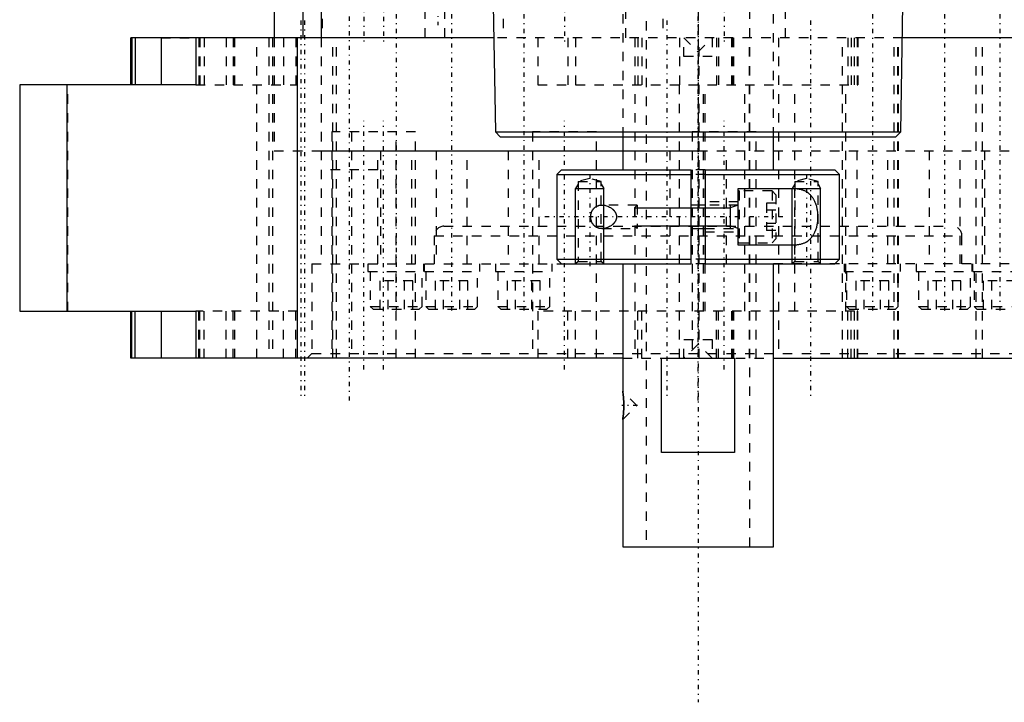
# Model space of a CAD drawing. Extents: x -100 to 100, y -58 to 429.
# Tile 1 of 12: x -72 to 32, y -58 to 14. Entities that reach past the tile are written whole.
import ezdxf

# ---------------------------------------------------------------- set-up
doc = ezdxf.new("R2010")
doc.units = 0
doc.linetypes.add('CENTER', pattern=[1.5, 0.45, -0.5, 0.05, -0.5])
doc.linetypes.add('DASHED', pattern=[2, 1, -1])
for name, color, linetype in [('AM_0', 7, 'CONTINUOUS'), ('AM_10', 7, 'CONTINUOUS'), ('AM_3', 7, 'DASHED'), ('AM_7', 7, 'CENTER')]:
    doc.layers.add(name, color=color, linetype=linetype)

msp = doc.modelspace()

# ---------------------------------------------------------------- linework, layer by layer
at = {"layer": 'AM_0', "color": 7, "linetype": 'CONTINUOUS'}
for p, q in [((-45, 20.5), (-45, 12)), ((-41.96, 16.5), (-41.96, 12)), ((-40, 16.5), (-40, 12)), ((-21.74, 15.5), (-21.51, 2)), ((21.51, 2), (21.74, 15.5)), ((-60.19, 7), (-60.19, 12)), ((-21.68, 12), (-60.19, 12)), ((-60.11, 12), (-60.11, 7)), ((-59.74, 12), (-59.74, 7)), ((-57, 12), (-57, 7)), ((-53.3, 12), (-53.3, 7)), ((-42.52, -22), (-42.52, 12)), ((48.5, 12), (21.71, 12)), ((-72, 7), (-72, -17)), ((-53.3, 7), (-72, 7)), ((-66.95, -17), (-66.95, 7)), ((-21.51, 2), (-21, 1.5)), ((-21.51, 2), (21.51, 2)), ((-21, 1.5), (21, 1.5)), ((-8, 1.5), (-8, -2)), ((8, -2), (8, 1.5)), ((21, 1.5), (21.51, 2)), ((-14.5, -2), (-15, -2.5)), ((-14.5, -2), (-0.75, -2)), ((-0.75, -12), (-0.75, -2)), ((0.75, -2), (14.5, -2)), ((0.75, -2), (0.75, -12)), ((15, -2.5), (14.5, -2)), ((-15, -2.5), (-15, -11.5)), ((-15, -2.5), (-0.75, -2.5)), ((0.75, -2.5), (15, -2.5)), ((15, -11.5), (15, -2.5)), ((4.25, -4), (10.2, -4)), ((4.25, -10), (4.25, -4)), ((0.75, -5.75), (-0.75, -5.75)), ((-0.75, -8.25), (0.75, -8.25)), ((10.2, -10), (4.25, -10)), ((-15, -11.5), (-14.5, -12)), ((-15, -11.5), (-0.75, -11.5)), ((-14.5, -12), (-0.75, -12)), ((-8, -12), (-8, -25.5)), ((0.75, -11.5), (15, -11.5)), ((0.75, -12), (14.5, -12)), ((8, -42), (8, -12)), ((14.5, -12), (15, -11.5)), ((-72, -17), (-53.3, -17)), ((-60.19, -22), (-60.19, -17)), ((-60.11, -22), (-60.11, -17)), ((-59.74, -22), (-59.74, -17)), ((-57, -17), (-57, -22)), ((-53.3, -17), (-53.3, -22)), ((-8.01, -22), (-60.19, -22)), ((-3.87, -22), (3.87, -22)), ((-3.87, -32), (-3.87, -22)), ((3.87, -22), (3.87, -32)), ((8, -22), (48.5, -22)), ((-8, -25.53), (-8, -25.5)), ((-7.98, -25.62), (-7.99, -25.57)), ((-7.95, -25.86), (-7.96, -25.77)), ((-7.96, -28.23), (-7.95, -28.13)), ((-8, -28.5), (-8, -28.47)), ((-8, -28.5), (-8, -42)), ((-7.99, -28.44), (-7.97, -28.33)), ((3.87, -32), (-3.87, -32)), ((-8, -42), (8, -42))]:
    msp.add_line(p, q, dxfattribs=at)
for points in [[(10.2, -4, 0), (10.23, -4, 0), (10.31, -4, 0), (10.38, -4, 0), (10.41, -4.01, 0), (10.45, -4.01, 0), (10.52, -4.02, 0), (10.59, -4.02, 0), (10.67, -4.03, 0), (10.74, -4.05, 0), (10.81, -4.06, 0), (10.84, -4.07, 0), (10.88, -4.08, 0), (10.95, -4.09, 0), (11.02, -4.12, 0), (11.09, -4.14, 0), (11.16, -4.16, 0), (11.22, -4.19, 0), (11.26, -4.2, 0), (11.29, -4.22, 0), (11.35, -4.25, 0), (11.42, -4.28, 0), (11.45, -4.3, 0), (11.48, -4.32, 0), (11.54, -4.36, 0), (11.6, -4.4, 0), (11.63, -4.42, 0), (11.66, -4.44, 0), (11.72, -4.49, 0), (11.77, -4.53, 0), (11.83, -4.58, 0), (11.88, -4.63, 0), (11.93, -4.69, 0), (11.96, -4.72, 0), (11.98, -4.74, 0), (12.03, -4.8, 0), (12.08, -4.86, 0), (12.12, -4.93, 0), (12.17, -4.99, 0), (12.21, -5.06, 0), (12.23, -5.09, 0), (12.25, -5.13, 0), (12.29, -5.2, 0), (12.33, -5.27, 0), (12.36, -5.35, 0), (12.4, -5.43, 0), (12.43, -5.52, 0), (12.45, -5.56, 0), (12.46, -5.6, 0), (12.49, -5.69, 0), (12.52, -5.78, 0), (12.55, -5.87, 0), (12.57, -5.97, 0), (12.59, -6.06, 0), (12.6, -6.11, 0), (12.61, -6.16, 0), (12.63, -6.26, 0), (12.64, -6.36, 0), (12.66, -6.45, 0), (12.67, -6.55, 0), (12.68, -6.65, 0), (12.68, -6.7, 0), (12.68, -6.75, 0), (12.69, -6.85, 0), (12.69, -6.95, 0), (12.69, -7, 0), (12.69, -7.05, 0), (12.69, -7.15, 0), (12.68, -7.25, 0), (12.68, -7.3, 0), (12.68, -7.35, 0), (12.67, -7.45, 0), (12.66, -7.55, 0), (12.64, -7.64, 0), (12.63, -7.74, 0), (12.61, -7.84, 0), (12.6, -7.89, 0), (12.59, -7.94, 0), (12.57, -8.03, 0), (12.55, -8.13, 0), (12.52, -8.22, 0), (12.49, -8.31, 0), (12.46, -8.4, 0), (12.45, -8.44, 0), (12.43, -8.48, 0), (12.4, -8.57, 0), (12.36, -8.65, 0), (12.33, -8.73, 0), (12.29, -8.8, 0), (12.25, -8.87, 0), (12.23, -8.91, 0), (12.21, -8.94, 0), (12.17, -9.01, 0), (12.12, -9.07, 0), (12.08, -9.14, 0), (12.03, -9.2, 0), (11.98, -9.26, 0), (11.96, -9.28, 0), (11.93, -9.31, 0), (11.88, -9.37, 0), (11.83, -9.42, 0), (11.77, -9.47, 0), (11.72, -9.51, 0), (11.66, -9.56, 0), (11.63, -9.58, 0), (11.6, -9.6, 0), (11.54, -9.64, 0), (11.48, -9.68, 0), (11.45, -9.7, 0), (11.42, -9.72, 0), (11.35, -9.75, 0), (11.29, -9.78, 0), (11.26, -9.8, 0), (11.22, -9.81, 0), (11.16, -9.84, 0), (11.09, -9.86, 0), (11.02, -9.88, 0), (10.95, -9.91, 0), (10.88, -9.92, 0), (10.84, -9.93, 0), (10.81, -9.94, 0), (10.74, -9.95, 0), (10.67, -9.97, 0), (10.59, -9.98, 0), (10.52, -9.98, 0), (10.45, -9.99, 0), (10.41, -9.99, 0), (10.38, -10, 0), (10.31, -10, 0), (10.23, -10, 0), (10.2, -10, 0)], [(-10.2, -8.25, 0), (-10.21, -8.25, 0), (-10.24, -8.25, 0), (-10.28, -8.25, 0), (-10.29, -8.25, 0), (-10.31, -8.25, 0), (-10.34, -8.24, 0), (-10.37, -8.24, 0), (-10.4, -8.24, 0), (-10.43, -8.23, 0), (-10.47, -8.22, 0), (-10.48, -8.22, 0), (-10.5, -8.22, 0), (-10.53, -8.21, 0), (-10.56, -8.2, 0), (-10.59, -8.19, 0), (-10.62, -8.18, 0), (-10.65, -8.17, 0), (-10.67, -8.16, 0), (-10.68, -8.16, 0), (-10.71, -8.14, 0), (-10.74, -8.13, 0), (-10.76, -8.12, 0), (-10.77, -8.12, 0), (-10.8, -8.1, 0), (-10.83, -8.08, 0), (-10.84, -8.08, 0), (-10.86, -8.07, 0), (-10.89, -8.05, 0), (-10.91, -8.03, 0), (-10.94, -8.01, 0), (-10.97, -7.99, 0), (-10.99, -7.97, 0), (-11.01, -7.95, 0), (-11.02, -7.94, 0), (-11.04, -7.92, 0), (-11.07, -7.89, 0), (-11.09, -7.87, 0), (-11.11, -7.84, 0), (-11.13, -7.82, 0), (-11.14, -7.8, 0), (-11.15, -7.79, 0), (-11.18, -7.76, 0), (-11.2, -7.73, 0), (-11.22, -7.69, 0), (-11.23, -7.66, 0), (-11.25, -7.63, 0), (-11.26, -7.61, 0), (-11.27, -7.59, 0), (-11.29, -7.55, 0), (-11.3, -7.52, 0), (-11.32, -7.48, 0), (-11.33, -7.44, 0), (-11.34, -7.4, 0), (-11.35, -7.38, 0), (-11.35, -7.36, 0), (-11.36, -7.32, 0), (-11.37, -7.28, 0), (-11.38, -7.23, 0), (-11.39, -7.19, 0), (-11.39, -7.15, 0), (-11.39, -7.13, 0), (-11.4, -7.11, 0), (-11.4, -7.06, 0), (-11.4, -7.02, 0), (-11.4, -7, 0), (-11.4, -6.98, 0), (-11.4, -6.94, 0), (-11.4, -6.89, 0), (-11.39, -6.87, 0), (-11.39, -6.85, 0), (-11.39, -6.81, 0), (-11.38, -6.77, 0), (-11.37, -6.72, 0), (-11.36, -6.68, 0), (-11.35, -6.64, 0), (-11.35, -6.62, 0), (-11.34, -6.6, 0), (-11.33, -6.56, 0), (-11.32, -6.52, 0), (-11.3, -6.48, 0), (-11.29, -6.45, 0), (-11.27, -6.41, 0), (-11.26, -6.39, 0), (-11.25, -6.37, 0), (-11.23, -6.34, 0), (-11.22, -6.31, 0), (-11.2, -6.27, 0), (-11.18, -6.24, 0), (-11.15, -6.21, 0), (-11.14, -6.2, 0), (-11.13, -6.18, 0), (-11.11, -6.16, 0), (-11.09, -6.13, 0), (-11.07, -6.11, 0), (-11.04, -6.08, 0), (-11.02, -6.06, 0), (-11.01, -6.05, 0), (-10.99, -6.03, 0), (-10.97, -6.01, 0), (-10.94, -5.99, 0), (-10.91, -5.97, 0), (-10.89, -5.95, 0), (-10.86, -5.93, 0), (-10.84, -5.92, 0), (-10.83, -5.92, 0), (-10.8, -5.9, 0), (-10.77, -5.88, 0), (-10.76, -5.88, 0), (-10.74, -5.87, 0), (-10.71, -5.86, 0), (-10.68, -5.84, 0), (-10.67, -5.84, 0), (-10.65, -5.83, 0), (-10.62, -5.82, 0), (-10.59, -5.81, 0), (-10.56, -5.8, 0), (-10.53, -5.79, 0), (-10.5, -5.78, 0), (-10.48, -5.78, 0), (-10.47, -5.78, 0), (-10.43, -5.77, 0), (-10.4, -5.76, 0), (-10.37, -5.76, 0), (-10.34, -5.76, 0), (-10.31, -5.75, 0), (-10.29, -5.75, 0), (-10.28, -5.75, 0), (-10.24, -5.75, 0), (-10.21, -5.75, 0), (-10.2, -5.75, 0)], [(-10.2, -5.75, 0), (-10.15, -5.75, 0), (-10.04, -5.76, 0), (-9.94, -5.77, 0), (-9.88, -5.78, 0), (-9.83, -5.79, 0), (-9.72, -5.82, 0), (-9.61, -5.86, 0), (-9.5, -5.91, 0), (-9.4, -5.96, 0), (-9.3, -6.02, 0), (-9.25, -6.05, 0), (-9.2, -6.08, 0), (-9.14, -6.13, 0), (-9.13, -6.14, 0), (-9.11, -6.15, 0), (-9.1, -6.16, 0), (-9.1, -6.16, 0), (-9.08, -6.18, 0), (-9.07, -6.19, 0), (-9.05, -6.2, 0), (-9.04, -6.22, 0), (-9.02, -6.23, 0), (-9.01, -6.24, 0), (-9.01, -6.24, 0), (-8.99, -6.26, 0), (-8.98, -6.27, 0), (-8.96, -6.29, 0), (-8.95, -6.3, 0), (-8.93, -6.32, 0), (-8.93, -6.33, 0), (-8.92, -6.34, 0), (-8.91, -6.35, 0), (-8.89, -6.37, 0), (-8.88, -6.39, 0), (-8.87, -6.4, 0), (-8.85, -6.42, 0), (-8.85, -6.43, 0), (-8.84, -6.44, 0), (-8.83, -6.46, 0), (-8.82, -6.48, 0), (-8.8, -6.5, 0), (-8.79, -6.52, 0), (-8.78, -6.54, 0), (-8.78, -6.55, 0), (-8.77, -6.55, 0), (-8.76, -6.57, 0), (-8.75, -6.6, 0), (-8.75, -6.61, 0), (-8.74, -6.62, 0), (-8.73, -6.64, 0), (-8.72, -6.66, 0), (-8.72, -6.67, 0), (-8.72, -6.68, 0), (-8.71, -6.7, 0), (-8.7, -6.72, 0), (-8.69, -6.74, 0), (-8.69, -6.76, 0), (-8.68, -6.79, 0), (-8.68, -6.8, 0), (-8.68, -6.81, 0), (-8.67, -6.83, 0), (-8.67, -6.85, 0), (-8.67, -6.88, 0), (-8.66, -6.9, 0), (-8.66, -6.92, 0), (-8.66, -6.93, 0), (-8.66, -6.94, 0), (-8.66, -6.97, 0), (-8.66, -6.99, 0), (-8.66, -7, 0)], [(-8.66, -7, 0), (-8.66, -7.01, 0), (-8.66, -7.03, 0), (-8.66, -7.06, 0), (-8.66, -7.07, 0), (-8.66, -7.08, 0), (-8.66, -7.1, 0), (-8.67, -7.12, 0), (-8.67, -7.15, 0), (-8.67, -7.17, 0), (-8.68, -7.19, 0), (-8.68, -7.2, 0), (-8.68, -7.21, 0), (-8.69, -7.24, 0), (-8.69, -7.26, 0), (-8.7, -7.28, 0), (-8.71, -7.3, 0), (-8.72, -7.32, 0), (-8.72, -7.33, 0), (-8.72, -7.34, 0), (-8.73, -7.36, 0), (-8.74, -7.38, 0), (-8.75, -7.39, 0), (-8.75, -7.4, 0), (-8.76, -7.43, 0), (-8.77, -7.45, 0), (-8.78, -7.45, 0), (-8.78, -7.46, 0), (-8.79, -7.48, 0), (-8.8, -7.5, 0), (-8.82, -7.52, 0), (-8.83, -7.54, 0), (-8.84, -7.56, 0), (-8.85, -7.57, 0), (-8.85, -7.58, 0), (-8.87, -7.6, 0), (-8.88, -7.61, 0), (-8.89, -7.63, 0), (-8.91, -7.65, 0), (-8.92, -7.66, 0), (-8.93, -7.67, 0), (-8.93, -7.68, 0), (-8.95, -7.7, 0), (-8.96, -7.71, 0), (-8.98, -7.73, 0), (-8.99, -7.74, 0), (-9.01, -7.76, 0), (-9.01, -7.76, 0), (-9.02, -7.77, 0), (-9.04, -7.78, 0), (-9.05, -7.8, 0), (-9.07, -7.81, 0), (-9.08, -7.82, 0), (-9.1, -7.84, 0), (-9.1, -7.84, 0), (-9.11, -7.85, 0), (-9.13, -7.86, 0), (-9.14, -7.87, 0), (-9.2, -7.92, 0), (-9.25, -7.95, 0), (-9.3, -7.98, 0), (-9.4, -8.04, 0), (-9.5, -8.09, 0), (-9.61, -8.14, 0), (-9.72, -8.18, 0), (-9.83, -8.21, 0), (-9.88, -8.22, 0), (-9.94, -8.23, 0), (-10.04, -8.24, 0), (-10.15, -8.25, 0), (-10.2, -8.25, 0)], [(-8, -25.5, 0), (-8, -25.5, 0), (-8, -25.5, 0), (-8, -25.5, 0), (-8, -25.51, 0), (-8, -25.51, 0), (-8, -25.51, 0), (-8, -25.52, 0), (-8, -25.53, 0), (-7.99, -25.54, 0), (-7.99, -25.55, 0), (-7.99, -25.55, 0), (-7.99, -25.56, 0), (-7.99, -25.57, 0), (-7.99, -25.59, 0), (-7.98, -25.61, 0), (-7.98, -25.62, 0), (-7.98, -25.64, 0), (-7.98, -25.65, 0), (-7.98, -25.66, 0), (-7.97, -25.68, 0), (-7.97, -25.7, 0), (-7.97, -25.72, 0), (-7.97, -25.73, 0), (-7.96, -25.75, 0), (-7.96, -25.78, 0), (-7.96, -25.79, 0), (-7.96, -25.8, 0), (-7.95, -25.83, 0), (-7.95, -25.86, 0), (-7.95, -25.89, 0), (-7.94, -25.91, 0), (-7.94, -25.94, 0), (-7.94, -25.96, 0), (-7.94, -25.97, 0), (-7.93, -26.01, 0), (-7.93, -26.04, 0), (-7.93, -26.07, 0), (-7.92, -26.1, 0), (-7.92, -26.14, 0), (-7.92, -26.16, 0), (-7.92, -26.17, 0), (-7.91, -26.21, 0), (-7.91, -26.25, 0), (-7.91, -26.29, 0), (-7.9, -26.32, 0), (-7.9, -26.36, 0), (-7.9, -26.38, 0), (-7.9, -26.4, 0), (-7.9, -26.44, 0), (-7.89, -26.48, 0), (-7.89, -26.52, 0), (-7.89, -26.57, 0), (-7.89, -26.61, 0), (-7.89, -26.63, 0), (-7.89, -26.65, 0), (-7.89, -26.69, 0), (-7.88, -26.73, 0), (-7.88, -26.77, 0), (-7.88, -26.82, 0), (-7.88, -26.86, 0), (-7.88, -26.88, 0), (-7.88, -26.9, 0), (-7.88, -26.94, 0), (-7.88, -26.98, 0), (-7.88, -27, 0), (-7.88, -27.02, 0), (-7.88, -27.06, 0), (-7.88, -27.1, 0), (-7.88, -27.12, 0), (-7.88, -27.14, 0), (-7.88, -27.19, 0), (-7.88, -27.23, 0), (-7.88, -27.27, 0), (-7.89, -27.31, 0), (-7.89, -27.35, 0), (-7.89, -27.37, 0), (-7.89, -27.39, 0), (-7.89, -27.44, 0), (-7.89, -27.48, 0), (-7.89, -27.52, 0), (-7.9, -27.56, 0), (-7.9, -27.6, 0), (-7.9, -27.62, 0), (-7.9, -27.64, 0), (-7.9, -27.68, 0), (-7.91, -27.72, 0), (-7.91, -27.75, 0), (-7.91, -27.79, 0), (-7.92, -27.83, 0), (-7.92, -27.84, 0), (-7.92, -27.86, 0), (-7.92, -27.9, 0), (-7.93, -27.93, 0), (-7.93, -27.96, 0), (-7.93, -28, 0), (-7.94, -28.03, 0), (-7.94, -28.04, 0), (-7.94, -28.06, 0), (-7.94, -28.09, 0), (-7.95, -28.11, 0), (-7.95, -28.14, 0), (-7.95, -28.17, 0), (-7.96, -28.2, 0), (-7.96, -28.21, 0), (-7.96, -28.22, 0), (-7.96, -28.25, 0), (-7.97, -28.27, 0), (-7.97, -28.29, 0), (-7.97, -28.3, 0), (-7.97, -28.32, 0), (-7.98, -28.34, 0), (-7.98, -28.35, 0), (-7.98, -28.36, 0), (-7.98, -28.38, 0), (-7.98, -28.4, 0), (-7.99, -28.41, 0), (-7.99, -28.43, 0), (-7.99, -28.44, 0), (-7.99, -28.45, 0), (-7.99, -28.45, 0), (-7.99, -28.46, 0), (-8, -28.47, 0), (-8, -28.48, 0), (-8, -28.49, 0), (-8, -28.49, 0), (-8, -28.49, 0), (-8, -28.5, 0), (-8, -28.5, 0), (-8, -28.5, 0), (-8, -28.5, 0)]]:
    msp.add_polyline3d(points, dxfattribs=at)
at = {"layer": 'AM_10', "color": 7, "linetype": 'CONTINUOUS'}
for p, q in [((-12.73, -3.53), (-13, -4)), ((-13, -12), (-13, -4)), ((-13, -4), (-10, -4)), ((-10.27, -3.53), (-10, -4)), ((-10, -12), (-10, -4)), ((10.27, -3.53), (10, -4)), ((10, -12), (10, -4)), ((10, -4), (13, -4)), ((12.73, -3.53), (13, -4)), ((13, -12), (13, -4)), ((-6.75, -6.03), (3.4, -6.03)), ((4.25, -5.75), (3.4, -6.03)), ((3.4, -5.75), (3.4, -8.25)), ((-6.75, -7.97), (3.4, -7.97)), ((4.25, -8.25), (3.4, -7.97))]:
    msp.add_line(p, q, dxfattribs=at)
at = {"layer": 'AM_3', "color": 6, "linetype": 'DASHED'}
for p, q in [((-5.5, 287.75), (-5.5, -42)), ((5.5, -42), (5.5, 287.75)), ((-8, 228.5), (-8, 1.5)), ((8, 1.5), (8, 228.5)), ((-39.88, 20), (-39.88, 12)), ((-28.96, 12), (-28.96, 20)), ((-26.88, 12), (-26.88, 20)), ((-20.67, 20), (-20.67, 12)), ((-7.67, 12), (-7.67, 20)), ((-3.73, 20), (-3.73, 12)), ((9.27, 12), (9.27, 20)), ((-57, 12), (-53.3, 12)), ((-52.98, 12), (-52.98, 7)), ((-52.88, 12), (-52.88, 7)), ((-52.43, 12), (-52.43, 7)), ((-50.1, 12), (-50.1, 7)), ((-49.33, 12), (-49.33, 7)), ((-49.18, 7), (-49.18, 12)), ((-46.84, -22), (-46.84, 12)), ((-45.56, 12), (-45.56, -22)), ((-45.16, 12), (-45.16, -22)), ((-45, 12), (-45, 0)), ((-44, 12), (-44, 7)), ((-42.68, 12), (-42.68, 7)), ((-42.51, 7), (-42.51, 12)), ((-40, 12), (-40, 0)), ((-38.76, -22), (-38.76, 12)), ((-38.36, -22), (-38.36, 12)), ((21.71, 12), (-21.68, 12)), ((-17, 12), (-17, 7)), ((-13.81, 12), (-13.81, 7)), ((-13.01, 12), (-13.01, 7)), ((-6.7, 12), (-6.7, -22)), ((-6.39, 12), (-6.39, 7)), ((-5.98, 12), (-5.98, 7)), ((-1.97, 12), (-1.97, 7)), ((-1.5, 12), (0, 10.5)), ((-1.5, 10), (-1.5, 12)), ((0, 10.5), (1.5, 12)), ((0.1, -22), (0.1, 12)), ((1.5, 12), (1.5, 10)), ((1.97, 12), (1.97, 7)), ((2.17, 12), (2.17, 7)), ((3.56, 12), (3.56, 7)), ((3.69, 7), (3.69, 12)), ((3.71, 12), (3.71, 7)), ((3.76, 12), (3.76, 7)), ((5.44, -22), (5.44, 12)), ((8.52, 12), (8.52, -22)), ((15.32, -22), (15.32, 12)), ((15.89, 12), (15.89, 7)), ((16.25, 12), (16.25, 7)), ((16.61, 7), (16.61, 12)), ((16.88, 12), (16.88, 7)), ((16.94, 12), (16.94, 7)), ((16.97, 7), (16.97, 12)), ((20.81, -22), (20.81, 12)), ((21.2, -22), (21.2, 12)), ((21.26, -22), (21.26, 12)), ((29.53, -22), (29.53, 12)), ((30.19, -22), (30.19, 12)), ((1.5, 10), (-1.5, 10)), ((-66.88, -17), (-66.88, 7)), ((-53.3, 7), (-42.51, 7)), ((-17, 7), (16.61, 7)), ((-2, 7), (-2, -17)), ((0.56, -17), (0.56, 7)), ((0.75, -17), (0.75, 7)), ((4.95, -17), (4.95, 7)), ((10.28, -17), (10.28, 7)), ((15.68, -17), (15.68, 7)), ((16.88, 7), (16.97, 7)), ((-38.86, 2), (-38.86, -22)), ((-29.98, 2), (-38.86, 2)), ((-36.78, 2), (-36.78, -22)), ((-32.06, -22), (-32.06, 2)), ((-29.98, -22), (-29.98, 2)), ((-17.57, 2), (-17.57, -22)), ((-10.77, 2), (-17.57, 2)), ((-10.77, -22), (-10.77, 2)), ((-0.63, 2), (-0.63, -22)), ((6.17, 2), (-0.63, 2)), ((6.17, -22), (6.17, 2)), ((-45, 0), (0, 0)), ((-45, 0), (-40, 0)), ((-40, 0), (40, 0)), ((-40, 0), (-40, -12)), ((-34, -12), (-34, 0)), ((-33.69, 0), (-33.69, -12)), ((-30.39, -12), (-30.39, 0)), ((-27.81, 0), (-27.81, -12)), ((-24.51, -12), (-24.51, 0)), ((-20.15, 0), (-20.15, -12)), ((-16.85, -12), (-16.85, 0)), ((-3, 0), (-3, -12)), ((3, -12), (3, 0)), ((16.85, 0), (16.85, -12)), ((20.15, -12), (20.15, 0)), ((24.51, 0), (24.51, -12)), ((27.81, -12), (27.81, 0)), ((30.39, 0), (30.39, -12)), ((-34, -2), (-40, -2)), ((0.75, -2), (-0.75, -2)), ((-11.5, -2.92), (-12.73, -3.25)), ((-10.27, -3.25), (-11.5, -2.92)), ((0.75, -2.5), (-0.75, -2.5)), ((11.5, -2.92), (10.27, -3.25)), ((12.73, -3.25), (11.5, -2.92)), ((-12.73, -3.25), (-12.73, -11.73)), ((-12.73, -3.25), (-10.27, -3.25)), ((-10.27, -11.73), (-10.27, -3.25)), ((10.27, -3.25), (10.27, -11.73)), ((10.27, -3.25), (12.73, -3.25)), ((12.73, -11.73), (12.73, -3.25)), ((7.85, -4.25), (4.35, -4.25)), ((4.35, -4.25), (4.35, -9.75)), ((8.25, -4.65), (7.85, -4.25)), ((7.85, -4.25), (7.85, -9.75)), ((8.25, -4.65), (8.25, -9.35)), ((-6.47, -5.75), (-10.2, -5.75)), ((-6.47, -5.75), (-6.75, -6.03)), ((-6.75, -6.03), (-6.75, -7.97)), ((-6.47, -5.75), (-6.47, -8.25)), ((4.25, -5.4), (0.75, -5.4)), ((4.25, -5.75), (0.75, -5.75)), ((8.25, -5.56), (7.25, -5.56)), ((7.25, -5.56), (7.25, -8.44)), ((8.25, -6.28), (7.25, -6.28)), ((-27, -8), (27, -8)), ((-10.2, -8.25), (-6.47, -8.25)), ((-6.75, -7.97), (-6.47, -8.25)), ((0.75, -8.25), (4.25, -8.25)), ((8.25, -7.72), (7.25, -7.72)), ((-28, -9), (-28, -12)), ((-28, -9), (28, -9)), ((0.75, -8.6), (4.25, -8.6)), ((8.25, -8.44), (7.25, -8.44)), ((7.85, -9.75), (8.25, -9.35)), ((28, -12), (28, -9)), ((4.35, -9.75), (7.85, -9.75)), ((-41, -12), (-41, -21.5)), ((-41, -12), (-8, -12)), ((-35.04, -12), (-35.04, -12.8)), ((-29.16, -12), (-29.16, -12.8)), ((-29.04, -12.8), (-29.04, -12)), ((-23.16, -12.8), (-23.16, -12)), ((-21.5, -12), (-21.5, -12.8)), ((-15.5, -12.8), (-15.5, -12)), ((-12.73, -11.73), (-13, -12)), ((-12.73, -11.73), (-10.27, -11.73)), ((-10, -12), (-10.27, -11.73)), ((0.75, -11.5), (-0.75, -11.5)), ((0.75, -12), (-0.75, -12)), ((41, -12), (8, -12)), ((10.27, -11.73), (10, -12)), ((10.27, -11.73), (12.73, -11.73)), ((13, -12), (12.73, -11.73)), ((15.5, -12), (15.5, -12.8)), ((21.5, -12.8), (21.5, -12)), ((23.16, -12), (23.16, -12.8)), ((29.04, -12), (29.04, -12.8)), ((29.16, -12.8), (29.16, -12)), ((-35.04, -12.8), (-23.16, -12.8)), ((-34.79, -12.8), (-34.79, -16.5)), ((-29.29, -16.5), (-29.29, -12.8)), ((-28.91, -12.8), (-28.91, -16.5)), ((-23.41, -16.5), (-23.41, -12.8)), ((-21.5, -12.8), (-15.5, -12.8)), ((-21.25, -12.8), (-21.25, -16.5)), ((-15.75, -16.5), (-15.75, -12.8)), ((15.5, -12.8), (21.5, -12.8)), ((15.75, -12.8), (15.75, -16.5)), ((21.25, -16.5), (21.25, -12.8)), ((23.16, -12.8), (35.04, -12.8)), ((23.41, -12.8), (23.41, -16.5)), ((28.91, -16.5), (28.91, -12.8)), ((29.29, -12.8), (29.29, -16.5)), ((-33.75, -16.8), (-33.75, -13.8)), ((-30.29, -13.8), (-33.75, -13.8)), ((-32.89, -16.8), (-32.89, -13.8)), ((-31.16, -16.8), (-31.16, -13.8)), ((-30.29, -16.8), (-30.29, -13.8)), ((-27.88, -16.8), (-27.88, -13.8)), ((-24.42, -13.8), (-27.88, -13.8)), ((-27.02, -16.8), (-27.02, -13.8)), ((-25.29, -16.8), (-25.29, -13.8)), ((-24.42, -16.8), (-24.42, -13.8)), ((-20.23, -16.8), (-20.23, -13.8)), ((-16.77, -13.8), (-20.23, -13.8)), ((-19.37, -16.8), (-19.37, -13.8)), ((-17.63, -16.8), (-17.63, -13.8)), ((-16.77, -16.8), (-16.77, -13.8)), ((16.77, -16.8), (16.77, -13.8)), ((20.23, -13.8), (16.77, -13.8)), ((17.63, -16.8), (17.63, -13.8)), ((19.37, -16.8), (19.37, -13.8)), ((20.23, -16.8), (20.23, -13.8)), ((24.42, -16.8), (24.42, -13.8)), ((27.88, -13.8), (24.42, -13.8)), ((25.29, -16.8), (25.29, -13.8)), ((27.02, -16.8), (27.02, -13.8)), ((27.88, -16.8), (27.88, -13.8)), ((30.29, -16.8), (30.29, -13.8)), ((33.75, -13.8), (30.29, -13.8)), ((31.16, -16.8), (31.16, -13.8)), ((-34.79, -16.5), (-34.49, -16.8)), ((-34.79, -16.5), (-29.29, -16.5)), ((-29.59, -16.8), (-29.29, -16.5)), ((-28.91, -16.5), (-28.61, -16.8)), ((-28.91, -16.5), (-23.41, -16.5)), ((-23.71, -16.8), (-23.41, -16.5)), ((-21.25, -16.5), (-20.95, -16.8)), ((-21.25, -16.5), (-15.75, -16.5)), ((-16.05, -16.8), (-15.75, -16.5)), ((15.75, -16.5), (16.05, -16.8)), ((15.75, -16.5), (21.25, -16.5)), ((20.95, -16.8), (21.25, -16.5)), ((23.41, -16.5), (23.71, -16.8)), ((23.41, -16.5), (28.91, -16.5)), ((28.61, -16.8), (28.91, -16.5)), ((29.29, -16.5), (29.59, -16.8)), ((29.29, -16.5), (34.79, -16.5)), ((-42.51, -17), (-53.3, -17)), ((-52.98, -22), (-52.98, -17)), ((-52.88, -22), (-52.88, -17)), ((-52.43, -22), (-52.43, -17)), ((-50.1, -22), (-50.1, -17)), ((-49.33, -22), (-49.33, -17)), ((-49.18, -22), (-49.18, -17)), ((-44, -22), (-44, -17)), ((-42.68, -22), (-42.68, -17)), ((-42.51, -22), (-42.51, -17)), ((-34.49, -16.8), (-29.59, -16.8)), ((-28.61, -16.8), (-23.71, -16.8)), ((-20.95, -16.8), (-16.05, -16.8)), ((-17, -17), (-17, -22)), ((16.61, -17), (-17, -17)), ((-13.81, -22), (-13.81, -17)), ((-13.01, -22), (-13.01, -17)), ((-6.39, -22), (-6.39, -17)), ((-5.98, -22), (-5.98, -17)), ((-1.97, -22), (-1.97, -17)), ((1.97, -22), (1.97, -17)), ((2.17, -22), (2.17, -17)), ((3.56, -17), (3.56, -22)), ((3.69, -22), (3.69, -17)), ((3.71, -22), (3.71, -17)), ((3.76, -17), (3.76, -22)), ((15.89, -22), (15.89, -17)), ((16.05, -16.8), (20.95, -16.8)), ((16.25, -22), (16.25, -17)), ((16.61, -22), (16.61, -17)), ((16.97, -17), (16.88, -17)), ((16.88, -17), (16.88, -22)), ((16.94, -22), (16.94, -17)), ((16.97, -22), (16.97, -17)), ((23.71, -16.8), (28.61, -16.8)), ((29.59, -16.8), (34.49, -16.8)), ((-1.5, -20), (1.5, -20)), ((-1.5, -22), (-1.5, -20)), ((0, -20.5), (-1.5, -22)), ((1.5, -22), (0, -20.5)), ((1.5, -20), (1.5, -22)), ((-41, -21.5), (-41.5, -22)), ((-41, -21.5), (41, -21.5)), ((-8.01, -22), (8, -22)), ((-6.5, -27), (-8, -25.5)), ((-7.99, -25.57), (-8, -25.53)), ((-7.96, -25.77), (-7.98, -25.62)), ((-8, -28.5), (-6.5, -27)), ((-8, -28.47), (-7.99, -28.44)), ((-7.97, -28.33), (-7.96, -28.23))]:
    msp.add_line(p, q, dxfattribs=at)
msp.add_polyline3d([(-7.95, -28.13, 0), (-7.95, -28.13, 0), (-7.95, -28.11, 0), (-7.94, -28.09, 0), (-7.94, -28.09, 0), (-7.94, -28.08, 0), (-7.94, -28.06, 0), (-7.94, -28.04, 0), (-7.94, -28.03, 0), (-7.93, -28.01, 0), (-7.93, -27.99, 0), (-7.93, -27.98, 0), (-7.93, -27.97, 0), (-7.93, -27.96, 0), (-7.93, -27.94, 0), (-7.93, -27.92, 0), (-7.92, -27.9, 0), (-7.92, -27.88, 0), (-7.92, -27.87, 0), (-7.92, -27.86, 0), (-7.92, -27.84, 0), (-7.92, -27.82, 0), (-7.92, -27.81, 0), (-7.91, -27.8, 0), (-7.91, -27.78, 0), (-7.91, -27.76, 0), (-7.91, -27.75, 0), (-7.91, -27.74, 0), (-7.91, -27.72, 0), (-7.91, -27.69, 0), (-7.9, -27.67, 0), (-7.9, -27.65, 0), (-7.9, -27.63, 0), (-7.9, -27.62, 0), (-7.9, -27.61, 0), (-7.9, -27.58, 0), (-7.9, -27.56, 0), (-7.9, -27.54, 0), (-7.89, -27.52, 0), (-7.89, -27.49, 0), (-7.89, -27.48, 0), (-7.89, -27.47, 0), (-7.89, -27.45, 0), (-7.89, -27.43, 0), (-7.89, -27.4, 0), (-7.89, -27.38, 0), (-7.89, -27.36, 0), (-7.89, -27.34, 0), (-7.89, -27.33, 0), (-7.89, -27.31, 0), (-7.88, -27.29, 0), (-7.88, -27.26, 0), (-7.88, -27.24, 0), (-7.88, -27.21, 0), (-7.88, -27.2, 0), (-7.88, -27.19, 0), (-7.88, -27.17, 0), (-7.88, -27.14, 0), (-7.88, -27.12, 0), (-7.88, -27.1, 0), (-7.88, -27.08, 0), (-7.88, -27.06, 0), (-7.88, -27.05, 0), (-7.88, -27.03, 0), (-7.88, -27.01, 0), (-7.88, -27, 0), (-7.88, -26.98, 0), (-7.88, -26.96, 0), (-7.88, -26.94, 0), (-7.88, -26.93, 0), (-7.88, -26.92, 0), (-7.88, -26.89, 0), (-7.88, -26.87, 0), (-7.88, -26.85, 0), (-7.88, -26.82, 0), (-7.88, -26.8, 0), (-7.88, -26.79, 0), (-7.88, -26.78, 0), (-7.88, -26.75, 0), (-7.88, -26.73, 0), (-7.88, -26.71, 0), (-7.89, -26.68, 0), (-7.89, -26.66, 0), (-7.89, -26.65, 0), (-7.89, -26.64, 0), (-7.89, -26.61, 0), (-7.89, -26.59, 0), (-7.89, -26.57, 0), (-7.89, -26.54, 0), (-7.89, -26.52, 0), (-7.89, -26.51, 0), (-7.89, -26.5, 0), (-7.89, -26.47, 0), (-7.9, -26.45, 0), (-7.9, -26.43, 0), (-7.9, -26.41, 0), (-7.9, -26.38, 0), (-7.9, -26.37, 0), (-7.9, -26.36, 0), (-7.9, -26.34, 0), (-7.91, -26.32, 0), (-7.91, -26.3, 0), (-7.91, -26.28, 0), (-7.91, -26.25, 0), (-7.91, -26.24, 0), (-7.91, -26.23, 0), (-7.91, -26.21, 0), (-7.92, -26.19, 0), (-7.92, -26.18, 0), (-7.92, -26.17, 0), (-7.92, -26.15, 0), (-7.92, -26.13, 0), (-7.92, -26.12, 0), (-7.92, -26.11, 0), (-7.92, -26.09, 0), (-7.93, -26.07, 0), (-7.93, -26.06, 0), (-7.93, -26.04, 0), (-7.93, -26.02, 0), (-7.93, -26.01, 0), (-7.93, -26, 0), (-7.94, -25.98, 0), (-7.94, -25.97, 0), (-7.94, -25.95, 0), (-7.94, -25.93, 0), (-7.94, -25.92, 0), (-7.94, -25.91, 0), (-7.94, -25.9, 0), (-7.95, -25.88, 0), (-7.95, -25.87, 0), (-7.95, -25.86, 0)], dxfattribs=at)
for centre, radius, start, end in [((4.35, -4.35), 0.1, 90, 180), ((-27, -9), 1, 90, 180), ((27, -9), 1, 0, 90), ((4.35, -9.65), 0.1, 180, 270)]:
    msp.add_arc(centre, radius, start, end, dxfattribs=at)
at = {"layer": 'AM_7', "color": 4, "linetype": 'CENTER'}
for p, q in [((0, 304.5), (0, -58.5)), ((0, 289.25), (0, -20)), ((-32.04, 30), (-32.04, -17.04)), ((-26.16, 30), (-26.16, -17.04)), ((-18.5, 30), (-18.5, -17.04)), ((18.5, 30), (18.5, -17.04)), ((26.16, 30), (26.16, -17.04)), ((32.04, 30), (32.04, -17.04)), ((0, 28.35), (0, -1.35)), ((-27.62, 27.65), (-27.62, 13.35)), ((-35.46, 20.4), (-35.46, 11.6)), ((-33.38, 20.4), (-33.38, 11.6)), ((-14.17, 20.4), (-14.17, 11.6)), ((2.77, 20.4), (2.77, 11.6)), ((-37, -26.5), (-37, 17.5)), ((0, -26.5), (0, 17.5)), ((-42.16, 13.82), (-42.16, -26.32)), ((-41.76, 13.82), (-41.76, -26.32)), ((-3.3, 13.82), (-3.3, -26.32)), ((11.92, 13.82), (11.92, -26.32)), ((-35.46, -23.2), (-35.46, 3.2)), ((-33.38, -23.2), (-33.38, 3.2)), ((-14.17, -23.2), (-14.17, 3.2)), ((2.77, -23.2), (2.77, 3.2)), ((-11.5, -2.47), (-11.5, -12.45)), ((11.5, -2.47), (11.5, -12.45)), ((9, -7), (-16.75, -7)), ((-6.43, -27), (-8.08, -27))]:
    msp.add_line(p, q, dxfattribs=at)

doc.saveas('drawing.dxf')
